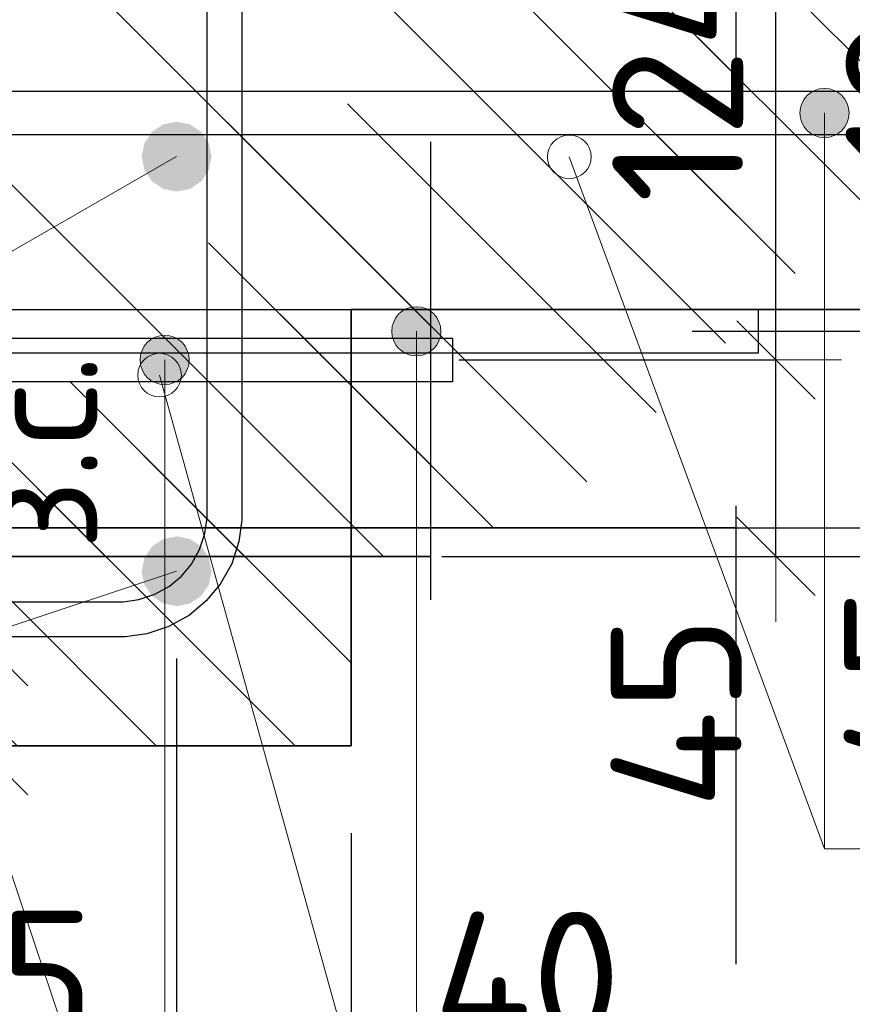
# Model space of a CAD drawing. Header units: metres. Extents: x -38 to 97, y -15 to 21.
# Tile 84 of 184: x 72.469 to 72.66, y 5.304 to 5.529. Entities that reach past the tile are written whole.
import ezdxf

# ---------------------------------------------------------------- set-up
doc = ezdxf.new("R2010")
doc.units = ezdxf.units.M
doc.header["$PDMODE"] = 65
doc.linetypes.add('______4', pattern=[0.135, 0.105, -0.03])
for name, color, linetype, lineweight in [('XR$3$Арм. стержнями нижней зоны', 180, 'Continuous', 35), ('XR$3$Арм.стержн. Арматура края', 96, 'Continuous', 35), ('XR$3$Арм.стержн. Хомут', 240, 'Continuous', 35), ('XR$3$Арм.стержн.горизонт. 1', 180, 'Continuous', 35), ('XR$3$Размерная линия (1)', 7, 'Continuous', 13), ('XR$3$Размерная линия_ общее', 7, 'Continuous', 13), ('XR$4$Арм. стержнями нижней зоны', 180, 'Continuous', 35), ('XR$4$Арм.стержн. Арматура края', 96, 'Continuous', 35), ('XR$4$ВК__отв в полу 1-2 эт', 220, 'Continuous', 25), ('XR$4$Размерная линия (1)', 7, 'Continuous', 13), ('XR$4$Размерная линия_ общее', 7, 'Continuous', 13), ('XR$6$Арм. стержнями нижней зоны', 180, 'Continuous', 35), ('XR$6$Арм.стержн. Арматура края', 96, 'Continuous', 35), ('XR$6$Размерная линия (1)', 7, 'Continuous', 13), ('XR$6$Размерная линия_ общее', 7, 'Continuous', 13)]:
    doc.layers.add(name, color=color, linetype=linetype, lineweight=lineweight)
doc.styles.add('ISOCPEUR', font='txt')
doc.dimstyles.new('DIMSTYLE_11', dxfattribs={"dimtxt": 0.033, "dimasz": 0.0375, "dimexe": 0, "dimexo": 0, "dimgap": 0.0165, "dimtad": 2, "dimdec": 0, "dimlfac": 1000, "dimrnd": 1, "dimzin": 12, "dimdsep": 46, "dimtxsty": 'ISOCPEUR', "dimblk1": 'ALL_ML_STRICH', "dimblk2": 'ALL_ML_STRICH', "dimsah": 1, "dimcen": 0, "dimclrd": 7, "dimclre": 256, "dimclrt": 7, "dimadec": 0, "dimazin": 0, "dimtfac": 1, "dimtdec": 0, "dimtix": 1, "dimtmove": 2, "dimatfit": 3, "dimfxl": 0, "dimtvp": 1.2, "dimtzin": 0, "dimlwd": 0, "dimlwe": -3, "dimarcsym": 0})
doc.dimstyles.new('DIMSTYLE_12', dxfattribs={"dimtxt": 0.03, "dimasz": 0.03, "dimexe": 0, "dimexo": 0, "dimgap": 0.015, "dimtad": 2, "dimdec": 0, "dimlfac": 1000, "dimrnd": 1, "dimzin": 12, "dimdsep": 46, "dimtxsty": 'ISOCPEUR', "dimblk1": 'ALL_ML_STRICH', "dimblk2": 'ALL_ML_STRICH', "dimsah": 1, "dimcen": 0, "dimclrd": 7, "dimclre": 256, "dimclrt": 7, "dimadec": 0, "dimazin": 0, "dimtfac": 1, "dimtdec": 0, "dimtix": 1, "dimtmove": 2, "dimatfit": 3, "dimfxl": 0, "dimtzin": 0, "dimlwd": 0, "dimlwe": -3, "dimarcsym": 0})
doc.dimstyles.new('DIMSTYLE_14', dxfattribs={"dimtxt": 0.03, "dimasz": 0.03, "dimexe": 0, "dimexo": 0, "dimgap": 0.015, "dimtad": 2, "dimdec": 0, "dimlfac": 1000, "dimrnd": 1, "dimzin": 12, "dimdsep": 46, "dimtxsty": 'ISOCPEUR', "dimblk1": 'ALL_ML_STRICH', "dimblk2": 'ALL_ML_STRICH', "dimsah": 1, "dimcen": 0, "dimclrd": 7, "dimclre": 256, "dimclrt": 7, "dimadec": 0, "dimazin": 0, "dimtfac": 1, "dimtdec": 0, "dimtix": 1, "dimtmove": 2, "dimatfit": 3, "dimfxl": 0, "dimtvp": 1.2, "dimtzin": 0, "dimlwd": 0, "dimlwe": -3, "dimarcsym": 0})
doc.dimstyles.new('DIMSTYLE_8', dxfattribs={"dimtxt": 0.033, "dimasz": 0.0375, "dimexe": 0, "dimexo": 0, "dimgap": 0.0165, "dimtad": 2, "dimdec": 0, "dimlfac": 1000, "dimrnd": 1, "dimzin": 12, "dimdsep": 46, "dimtxsty": 'ISOCPEUR', "dimblk1": 'ALL_ML_STRICH', "dimblk2": 'ALL_ML_STRICH', "dimsah": 1, "dimcen": 0, "dimclrd": 7, "dimclre": 256, "dimclrt": 7, "dimadec": 0, "dimazin": 0, "dimtfac": 1, "dimtdec": 0, "dimtix": 1, "dimtmove": 2, "dimatfit": 3, "dimfxl": 0, "dimtzin": 0, "dimlwd": 0, "dimlwe": -3, "dimarcsym": 0})
pattern_1 = [(135, (0, 0), (-0.031819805, -0.031819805), [0.4, -0.05, 0, -0.05]), (135, (-0.01591, -0.01591), (-0.031819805, -0.031819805), [0.8, -0.1, 0.1, -0.1])]

# ---------------------------------------------------------------- blocks, each defined once
blk = doc.blocks.new('ALL_ML_STRICH')
at = {"color": 0, "linetype": 'ByBlock', "lineweight": -2}
for p, q in [((0, -0.5), (0, 0.5)), ((-0.3, -0.3), (0.3, 0.3)), ((-1, 0), (0.5, 0))]:
    blk.add_line(p, q, dxfattribs=at)
blk = doc.blocks.new('*D78')
at = {"layer": 'DEFPOINTS', "color": 7, "linetype": 'Continuous', "lineweight": 13, "transparency": 33554687}
for p in [(72.29474, 5.36307), (72.5447, 5.36307), (72.29474, 5.22283)]:
    blk.add_point(p, dxfattribs=at)
at = {"layer": 'XR$3$Размерная линия (1)', "color": 9, "linetype": 'Continuous', "lineweight": -2, "true_color": 0xc7c7c7, "transparency": 33554687}
for p, q in [((72.29474, 5.34307), (72.29474, 5.22283)), ((72.5447, 5.34307), (72.5447, 5.22283))]:
    blk.add_line(p, q, dxfattribs=at)
at = {"layer": 'XR$3$Размерная линия (1)', "color": 7, "linetype": 'Continuous', "lineweight": -2, "transparency": 33554687}
blk.add_line((72.29474, 5.22283), (72.5447, 5.22283), dxfattribs=at)
at = {"layer": 'XR$3$Размерная линия (1)', "color": 7, "linetype": 'Continuous', "lineweight": 13, "transparency": 33554687, "xscale": 0.03, "yscale": 0.03, "zscale": 0.03, "rotation": 180}
blk.add_blockref('ALL_ML_STRICH', (72.29474, 5.22283), dxfattribs=at)
at = {"layer": 'XR$3$Размерная линия (1)', "color": 7, "linetype": 'Continuous', "lineweight": 13, "transparency": 33554687, "xscale": 0.03, "yscale": 0.03, "zscale": 0.03}
blk.add_blockref('ALL_ML_STRICH', (72.5447, 5.22283), dxfattribs=at)
at = {"layer": 'XR$3$Размерная линия (1)', "color": 7, "linetype": 'Continuous', "lineweight": 13, "transparency": 33554687, "insert": (72.42122, 5.24533), "char_height": 0.03, "width": 0.09, "attachment_point": 5, "style": 'ISOCPEUR'}
blk.add_mtext('\\A1;{250}', dxfattribs=at)
blk = doc.blocks.new('*D84')
at = {"layer": 'DEFPOINTS', "color": 7, "linetype": 'Continuous', "lineweight": 13, "transparency": 33554687}
for p in [(72.41966, 5.40307), (72.50474, 5.40307), (72.41966, 5.28783)]:
    blk.add_point(p, dxfattribs=at)
at = {"layer": 'XR$3$Размерная линия (1)', "color": 9, "linetype": 'Continuous', "lineweight": -2, "true_color": 0xc7c7c7, "transparency": 33554687}
for p, q in [((72.41966, 5.38307), (72.41966, 5.28783)), ((72.50474, 5.38307), (72.50474, 5.28783))]:
    blk.add_line(p, q, dxfattribs=at)
at = {"layer": 'XR$3$Размерная линия (1)', "color": 7, "linetype": 'Continuous', "lineweight": -2, "transparency": 33554687}
blk.add_line((72.41966, 5.28783), (72.50474, 5.28783), dxfattribs=at)
at = {"layer": 'XR$3$Размерная линия (1)', "color": 7, "linetype": 'Continuous', "lineweight": 13, "transparency": 33554687, "xscale": 0.03, "yscale": 0.03, "zscale": 0.03, "rotation": 180}
blk.add_blockref('ALL_ML_STRICH', (72.41966, 5.28783), dxfattribs=at)
at = {"layer": 'XR$3$Размерная линия (1)', "color": 7, "linetype": 'Continuous', "lineweight": 13, "transparency": 33554687, "xscale": 0.03, "yscale": 0.03, "zscale": 0.03}
blk.add_blockref('ALL_ML_STRICH', (72.50474, 5.28783), dxfattribs=at)
at = {"layer": 'XR$3$Размерная линия (1)', "color": 7, "linetype": 'Continuous', "lineweight": 13, "transparency": 33554687, "insert": (72.4637, 5.31033), "char_height": 0.03, "width": 0.06, "attachment_point": 5, "style": 'ISOCPEUR'}
blk.add_mtext('\\A1;{85}', dxfattribs=at)
blk = doc.blocks.new('*D85')
at = {"layer": 'DEFPOINTS', "color": 7, "linetype": 'Continuous', "lineweight": 13, "transparency": 33554687}
for p in [(72.50474, 5.40307), (72.5447, 5.36307), (72.50474, 5.28783)]:
    blk.add_point(p, dxfattribs=at)
at = {"layer": 'XR$3$Размерная линия (1)', "color": 9, "linetype": 'Continuous', "lineweight": -2, "true_color": 0xc7c7c7, "transparency": 33554687}
for p, q in [((72.50474, 5.38307), (72.50474, 5.28783)), ((72.5447, 5.34307), (72.5447, 5.28783))]:
    blk.add_line(p, q, dxfattribs=at)
at = {"layer": 'XR$3$Размерная линия (1)', "color": 7, "linetype": 'Continuous', "lineweight": -2, "transparency": 33554687}
blk.add_line((72.50474, 5.28783), (72.5447, 5.28783), dxfattribs=at)
at = {"layer": 'XR$3$Размерная линия (1)', "color": 7, "linetype": 'Continuous', "lineweight": 13, "transparency": 33554687, "xscale": 0.03, "yscale": 0.03, "zscale": 0.03, "rotation": 180}
blk.add_blockref('ALL_ML_STRICH', (72.50474, 5.28783), dxfattribs=at)
at = {"layer": 'XR$3$Размерная линия (1)', "color": 7, "linetype": 'Continuous', "lineweight": 13, "transparency": 33554687, "xscale": 0.03, "yscale": 0.03, "zscale": 0.03}
blk.add_blockref('ALL_ML_STRICH', (72.5447, 5.28783), dxfattribs=at)
at = {"layer": 'XR$3$Размерная линия (1)', "color": 7, "linetype": 'Continuous', "lineweight": 13, "transparency": 33554687, "insert": (72.58504, 5.31003), "char_height": 0.03, "width": 0.06, "attachment_point": 5, "style": 'ISOCPEUR'}
blk.add_mtext('\\A1;{40}', dxfattribs=at)
blk = doc.blocks.new('*D92')
at = {"layer": 'DEFPOINTS', "color": 7, "linetype": 'Continuous', "lineweight": 13, "transparency": 33554687}
for p in [(72.41944, 5.38807), (72.42444, 5.36307), (72.45943, 5.36307)]:
    blk.add_point(p, dxfattribs=at)
at = {"layer": 'XR$3$Размерная линия_ общее', "color": 253, "linetype": 'Continuous', "lineweight": -2, "true_color": 0xa0a0a0, "transparency": 33554687}
for p, q in [((72.43944, 5.38807), (72.45943, 5.38807)), ((72.44444, 5.36307), (72.45943, 5.36307))]:
    blk.add_line(p, q, dxfattribs=at)
at = {"layer": 'XR$3$Размерная линия_ общее', "color": 7, "linetype": 'Continuous', "lineweight": -2, "transparency": 33554687}
blk.add_line((72.45943, 5.36307), (72.45943, 5.38807), dxfattribs=at)
at = {"layer": 'XR$3$Размерная линия_ общее', "color": 7, "linetype": 'Continuous', "lineweight": 13, "transparency": 33554687, "xscale": 0.0375, "yscale": 0.0375, "zscale": 0.0375}
for p, rotation in [((72.45943, 5.38807), 90), ((72.45943, 5.36307), 270)]:
    blk.add_blockref('ALL_ML_STRICH', p, dxfattribs=dict(at, rotation=rotation))
at = {"layer": 'XR$3$Размерная линия_ общее', "color": 7, "linetype": 'Continuous', "lineweight": 13, "transparency": 33554687, "insert": (72.45964, 5.40784), "char_height": 0.027, "width": 0.00135, "attachment_point": 1, "rotation": 90, "line_spacing_factor": 0.60241, "style": 'ISOCPEUR'}
blk.add_mtext('з.с.', dxfattribs=at)
at = {"layer": 'XR$3$Размерная линия_ общее', "color": 7, "linetype": 'Continuous', "lineweight": 13, "transparency": 33554687, "insert": (72.43543, 5.43479), "char_height": 0.033, "width": 0.066, "attachment_point": 5, "rotation": 90, "style": 'ISOCPEUR'}
blk.add_mtext('\\A1;{25}', dxfattribs=at)
blk = doc.blocks.new('*D347')
at = {"layer": 'DEFPOINTS', "color": 7, "linetype": 'Continuous', "lineweight": 13, "transparency": 33554687}
for p in [(72.41082, 5.35305), (72.45078, 5.31305), (72.41082, 5.23782)]:
    blk.add_point(p, dxfattribs=at)
at = {"layer": 'XR$4$Размерная линия (1)', "color": 9, "linetype": 'Continuous', "lineweight": -2, "true_color": 0xc7c7c7, "transparency": 33554687}
for p, q in [((72.41082, 5.33305), (72.41082, 5.23782)), ((72.45078, 5.29305), (72.45078, 5.23782))]:
    blk.add_line(p, q, dxfattribs=at)
at = {"layer": 'XR$4$Размерная линия (1)', "color": 7, "linetype": 'Continuous', "lineweight": -2, "transparency": 33554687}
blk.add_line((72.41082, 5.23782), (72.45078, 5.23782), dxfattribs=at)
at = {"layer": 'XR$4$Размерная линия (1)', "color": 7, "linetype": 'Continuous', "lineweight": 13, "transparency": 33554687, "xscale": 0.03, "yscale": 0.03, "zscale": 0.03, "rotation": 180}
blk.add_blockref('ALL_ML_STRICH', (72.41082, 5.23782), dxfattribs=at)
at = {"layer": 'XR$4$Размерная линия (1)', "color": 7, "linetype": 'Continuous', "lineweight": 13, "transparency": 33554687, "xscale": 0.03, "yscale": 0.03, "zscale": 0.03}
blk.add_blockref('ALL_ML_STRICH', (72.45078, 5.23782), dxfattribs=at)
at = {"layer": 'XR$4$Размерная линия (1)', "color": 7, "linetype": 'Continuous', "lineweight": 13, "transparency": 33554687, "insert": (72.49112, 5.26002), "char_height": 0.03, "width": 0.06, "attachment_point": 5, "style": 'ISOCPEUR'}
blk.add_mtext('\\A1;{40}', dxfattribs=at)
blk = doc.blocks.new('*D499')
at = {"layer": 'DEFPOINTS', "color": 7, "linetype": 'Continuous', "lineweight": 13, "transparency": 33554687}
for p in [(72.59895, 5.61305), (72.59895, 5.41305), (72.7705, 5.41305)]:
    blk.add_point(p, dxfattribs=at)
at = {"layer": 'XR$4$Размерная линия_ общее', "color": 253, "linetype": 'Continuous', "lineweight": -2, "true_color": 0xa0a0a0, "transparency": 33554687}
for p, q in [((72.61895, 5.61305), (72.7705, 5.61305)), ((72.61895, 5.41305), (72.7705, 5.41305))]:
    blk.add_line(p, q, dxfattribs=at)
at = {"layer": 'XR$4$Размерная линия_ общее', "color": 7, "linetype": 'Continuous', "lineweight": -2, "transparency": 33554687}
blk.add_line((72.7705, 5.41305), (72.7705, 5.61305), dxfattribs=at)
at = {"layer": 'XR$4$Размерная линия_ общее', "color": 7, "linetype": 'Continuous', "lineweight": 13, "transparency": 33554687, "xscale": 0.0375, "yscale": 0.0375, "zscale": 0.0375}
for p, rotation in [((72.7705, 5.61305), 90), ((72.7705, 5.41305), 270)]:
    blk.add_blockref('ALL_ML_STRICH', p, dxfattribs=dict(at, rotation=rotation))
at = {"layer": 'XR$4$Размерная линия_ общее', "color": 7, "linetype": 'Continuous', "lineweight": 13, "transparency": 33554687, "insert": (72.7465, 5.5147), "char_height": 0.033, "width": 0.099, "attachment_point": 5, "rotation": 90, "style": 'ISOCPEUR'}
blk.add_mtext('\\A1;{200}', dxfattribs=at)
blk = doc.blocks.new('*D501')
at = {"layer": 'DEFPOINTS', "color": 7, "linetype": 'Continuous', "lineweight": 13, "transparency": 33554687}
for p in [(72.60284, 5.45805), (72.61569, 5.41305), (72.6955, 5.41305)]:
    blk.add_point(p, dxfattribs=at)
at = {"layer": 'XR$4$Размерная линия (1)', "color": 9, "linetype": 'Continuous', "lineweight": -2, "true_color": 0xc7c7c7, "transparency": 33554687}
for p, q in [((72.62284, 5.45805), (72.6955, 5.45805)), ((72.63569, 5.41305), (72.6955, 5.41305))]:
    blk.add_line(p, q, dxfattribs=at)
at = {"layer": 'XR$4$Размерная линия (1)', "color": 7, "linetype": 'Continuous', "lineweight": -2, "transparency": 33554687}
blk.add_line((72.6955, 5.41305), (72.6955, 5.45805), dxfattribs=at)
at = {"layer": 'XR$4$Размерная линия (1)', "color": 7, "linetype": 'Continuous', "lineweight": 13, "transparency": 33554687, "xscale": 0.03, "yscale": 0.03, "zscale": 0.03}
for p, rotation in [((72.6955, 5.45805), 90), ((72.6955, 5.41305), 270)]:
    blk.add_blockref('ALL_ML_STRICH', p, dxfattribs=dict(at, rotation=rotation))
at = {"layer": 'XR$4$Размерная линия (1)', "color": 7, "linetype": 'Continuous', "lineweight": 13, "transparency": 33554687, "insert": (72.67264, 5.37731), "char_height": 0.03, "width": 0.06, "attachment_point": 5, "rotation": 90, "style": 'ISOCPEUR'}
blk.add_mtext('\\A1;{45}', dxfattribs=at)
blk = doc.blocks.new('*D502')
at = {"layer": 'DEFPOINTS', "color": 7, "linetype": 'Continuous', "lineweight": 13, "transparency": 33554687}
for p in [(72.60986, 5.58205), (72.60284, 5.45805), (72.6955, 5.45805)]:
    blk.add_point(p, dxfattribs=at)
at = {"layer": 'XR$4$Размерная линия (1)', "color": 9, "linetype": 'Continuous', "lineweight": -2, "true_color": 0xc7c7c7, "transparency": 33554687}
for p, q in [((72.62986, 5.58205), (72.6955, 5.58205)), ((72.62284, 5.45805), (72.6955, 5.45805))]:
    blk.add_line(p, q, dxfattribs=at)
at = {"layer": 'XR$4$Размерная линия (1)', "color": 7, "linetype": 'Continuous', "lineweight": -2, "transparency": 33554687}
blk.add_line((72.6955, 5.45805), (72.6955, 5.58205), dxfattribs=at)
at = {"layer": 'XR$4$Размерная линия (1)', "color": 7, "linetype": 'Continuous', "lineweight": 13, "transparency": 33554687, "xscale": 0.03, "yscale": 0.03, "zscale": 0.03}
for p, rotation in [((72.6955, 5.58205), 90), ((72.6955, 5.45805), 270)]:
    blk.add_blockref('ALL_ML_STRICH', p, dxfattribs=dict(at, rotation=rotation))
at = {"layer": 'XR$4$Размерная линия (1)', "color": 7, "linetype": 'Continuous', "lineweight": 13, "transparency": 33554687, "insert": (72.673, 5.52305), "char_height": 0.03, "width": 0.09, "attachment_point": 5, "rotation": 90, "style": 'ISOCPEUR'}
blk.add_mtext('\\A1;{124}', dxfattribs=at)
blk = doc.blocks.new('*D743')
at = {"layer": 'DEFPOINTS', "color": 7, "linetype": 'Continuous', "lineweight": 13, "transparency": 33554687}
for p in [(72.5455, 5.60648), (72.5455, 5.40648), (72.71705, 5.40648)]:
    blk.add_point(p, dxfattribs=at)
at = {"layer": 'XR$6$Размерная линия_ общее', "color": 253, "linetype": 'Continuous', "lineweight": -2, "true_color": 0xa0a0a0, "transparency": 33554687}
for p, q in [((72.5655, 5.60648), (72.71705, 5.60648)), ((72.5655, 5.40648), (72.71705, 5.40648))]:
    blk.add_line(p, q, dxfattribs=at)
at = {"layer": 'XR$6$Размерная линия_ общее', "color": 7, "linetype": 'Continuous', "lineweight": -2, "transparency": 33554687}
blk.add_line((72.71705, 5.40648), (72.71705, 5.60648), dxfattribs=at)
at = {"layer": 'XR$6$Размерная линия_ общее', "color": 7, "linetype": 'Continuous', "lineweight": 13, "transparency": 33554687, "xscale": 0.0375, "yscale": 0.0375, "zscale": 0.0375}
for p, rotation in [((72.71705, 5.60648), 90), ((72.71705, 5.40648), 270)]:
    blk.add_blockref('ALL_ML_STRICH', p, dxfattribs=dict(at, rotation=rotation))
at = {"layer": 'XR$6$Размерная линия_ общее', "color": 7, "linetype": 'Continuous', "lineweight": 13, "transparency": 33554687, "insert": (72.69305, 5.50813), "char_height": 0.033, "width": 0.099, "attachment_point": 5, "rotation": 90, "style": 'ISOCPEUR'}
blk.add_mtext('\\A1;{200}', dxfattribs=at)
blk = doc.blocks.new('*D833')
at = {"layer": 'DEFPOINTS', "color": 7, "linetype": 'Continuous', "lineweight": 13, "transparency": 33554687}
for p in [(72.54939, 5.45148), (72.56224, 5.40648), (72.64205, 5.40648)]:
    blk.add_point(p, dxfattribs=at)
at = {"layer": 'XR$6$Размерная линия (1)', "color": 9, "linetype": 'Continuous', "lineweight": -2, "true_color": 0xc7c7c7, "transparency": 33554687}
for p, q in [((72.56939, 5.45148), (72.64205, 5.45148)), ((72.58224, 5.40648), (72.64205, 5.40648))]:
    blk.add_line(p, q, dxfattribs=at)
at = {"layer": 'XR$6$Размерная линия (1)', "color": 7, "linetype": 'Continuous', "lineweight": -2, "transparency": 33554687}
blk.add_line((72.64205, 5.40648), (72.64205, 5.45148), dxfattribs=at)
at = {"layer": 'XR$6$Размерная линия (1)', "color": 7, "linetype": 'Continuous', "lineweight": 13, "transparency": 33554687, "xscale": 0.03, "yscale": 0.03, "zscale": 0.03}
for p, rotation in [((72.64205, 5.45148), 90), ((72.64205, 5.40648), 270)]:
    blk.add_blockref('ALL_ML_STRICH', p, dxfattribs=dict(at, rotation=rotation))
at = {"layer": 'XR$6$Размерная линия (1)', "color": 7, "linetype": 'Continuous', "lineweight": 13, "transparency": 33554687, "insert": (72.61919, 5.37074), "char_height": 0.03, "width": 0.06, "attachment_point": 5, "rotation": 90, "style": 'ISOCPEUR'}
blk.add_mtext('\\A1;{45}', dxfattribs=at)
blk = doc.blocks.new('*D834')
at = {"layer": 'DEFPOINTS', "color": 7, "linetype": 'Continuous', "lineweight": 13, "transparency": 33554687}
for p in [(72.55599, 5.57548), (72.54939, 5.45148), (72.64205, 5.45148)]:
    blk.add_point(p, dxfattribs=at)
at = {"layer": 'XR$6$Размерная линия (1)', "color": 9, "linetype": 'Continuous', "lineweight": -2, "true_color": 0xc7c7c7, "transparency": 33554687}
for p, q in [((72.57599, 5.57548), (72.64205, 5.57548)), ((72.56939, 5.45148), (72.64205, 5.45148))]:
    blk.add_line(p, q, dxfattribs=at)
at = {"layer": 'XR$6$Размерная линия (1)', "color": 7, "linetype": 'Continuous', "lineweight": -2, "transparency": 33554687}
blk.add_line((72.64205, 5.45148), (72.64205, 5.57548), dxfattribs=at)
at = {"layer": 'XR$6$Размерная линия (1)', "color": 7, "linetype": 'Continuous', "lineweight": 13, "transparency": 33554687, "xscale": 0.03, "yscale": 0.03, "zscale": 0.03}
for p, rotation in [((72.64205, 5.57548), 90), ((72.64205, 5.45148), 270)]:
    blk.add_blockref('ALL_ML_STRICH', p, dxfattribs=dict(at, rotation=rotation))
at = {"layer": 'XR$6$Размерная линия (1)', "color": 7, "linetype": 'Continuous', "lineweight": 13, "transparency": 33554687, "insert": (72.61955, 5.51648), "char_height": 0.03, "width": 0.09, "attachment_point": 5, "rotation": 90, "style": 'ISOCPEUR'}
blk.add_mtext('\\A1;{124}', dxfattribs=at)

msp = doc.modelspace()

# ---------------------------------------------------------------- hatches: boundary and pattern name
at = {"linetype": 'Continuous', "lineweight": 25, "transparency": 33554687}
h = msp.add_hatch(dxfattribs=at)
h.set_pattern_fill('__________540', scale=0.015, style=0, pattern_type=2)
h.set_pattern_definition(pattern_1)
h.paths.add_polyline_path([(72.5447, 5.66307), (72.2947, 5.66307), (72.2947, 5.36307), (72.5447, 5.36307)], flags=0)
h = msp.add_hatch(dxfattribs=at)
h.set_pattern_fill('__________540', scale=0.015, style=0, pattern_type=2)
h.set_pattern_definition(pattern_1)
h.paths.add_polyline_path([(72.5447, 5.66307), (72.5447, 5.46307), (72.68855, 5.46307), (72.68855, 5.66307)], flags=0)
at = {"linetype": 'Continuous', "lineweight": 13, "transparency": 33554687}
h = msp.add_hatch(dxfattribs=at)
h.set_pattern_fill('__________540', scale=0.015, style=0, pattern_type=2)
h.set_pattern_definition(pattern_1)
h.paths.add_polyline_path([(72.20078, 5.61305), (72.20078, 5.41305), (72.63295, 5.41305), (72.63295, 5.61305)], flags=0)
h = msp.add_hatch(dxfattribs=at)
h.set_pattern_fill('__________540', scale=0.015, style=0, pattern_type=2)
h.set_pattern_definition(pattern_1)
h.paths.add_polyline_path([(72.38074, 5.60648), (72.38074, 5.40648), (72.56291, 5.40648), (72.56291, 5.60648)], flags=0)
at = {"layer": 'XR$3$Арм. стержнями нижней зоны', "linetype": 'Continuous', "lineweight": 13, "transparency": 33554687}
for points in [[(72.64833, 5.51088), (72.65801, 5.51088), (72.65598, 5.5129)], [(72.64833, 5.51088), (72.65598, 5.5129), (72.65036, 5.5129)], [(72.65036, 5.5129), (72.65598, 5.5129), (72.65317, 5.51369)], [(72.64755, 5.50807), (72.6588, 5.50807), (72.65801, 5.51088)], [(72.64755, 5.50807), (72.65801, 5.51088), (72.64833, 5.51088)], [(72.64833, 5.50525), (72.6588, 5.50807), (72.64755, 5.50807)], [(72.64833, 5.50525), (72.65801, 5.50525), (72.6588, 5.50807)], [(72.65036, 5.50323), (72.65801, 5.50525), (72.64833, 5.50525)], [(72.65036, 5.50323), (72.65598, 5.50323), (72.65801, 5.50525)], [(72.65598, 5.50323), (72.65036, 5.50323), (72.65317, 5.50244)]]:
    msp.add_hatch(color=7, dxfattribs=at).paths.add_polyline_path(points)
at = {"layer": 'XR$3$Арм.стержн.горизонт. 1', "linetype": 'Continuous', "lineweight": 50, "transparency": 33554687}
for points in [[(72.51274, 5.49807), (72.51213, 5.50113), (72.5104, 5.50372), (72.5078, 5.50546), (72.50474, 5.50607), (72.50168, 5.50546), (72.49908, 5.50372), (72.49735, 5.50113), (72.49674, 5.49807), (72.49735, 5.49501), (72.49908, 5.49241), (72.50168, 5.49068), (72.50474, 5.49007), (72.5078, 5.49068), (72.5104, 5.49241), (72.51213, 5.49501)], [(72.51274, 5.40307), (72.51213, 5.40613), (72.5104, 5.40872), (72.5078, 5.41046), (72.50474, 5.41107), (72.50168, 5.41046), (72.49908, 5.40872), (72.49735, 5.40613), (72.49674, 5.40307), (72.49735, 5.40001), (72.49908, 5.39741), (72.50168, 5.39568), (72.50474, 5.39507), (72.5078, 5.39568), (72.5104, 5.39741), (72.51213, 5.40001)]]:
    msp.add_hatch(color=7, dxfattribs=at).paths.add_polyline_path(points)
at = {"layer": 'XR$4$Арм. стержнями нижней зоны', "linetype": 'Continuous', "lineweight": 13, "transparency": 33554687}
for points in [[(72.55482, 5.46087), (72.5645, 5.46087), (72.56247, 5.46289)], [(72.55482, 5.46087), (72.56247, 5.46289), (72.55685, 5.46289)], [(72.55685, 5.46289), (72.56247, 5.46289), (72.55966, 5.46368)], [(72.55403, 5.45805), (72.56528, 5.45805), (72.5645, 5.46087)], [(72.55403, 5.45805), (72.5645, 5.46087), (72.55482, 5.46087)], [(72.55482, 5.45524), (72.56528, 5.45805), (72.55403, 5.45805)], [(72.55482, 5.45524), (72.5645, 5.45524), (72.56528, 5.45805)], [(72.55685, 5.45322), (72.5645, 5.45524), (72.55482, 5.45524)], [(72.55685, 5.45322), (72.56247, 5.45322), (72.5645, 5.45524)], [(72.56247, 5.45322), (72.55685, 5.45322), (72.55966, 5.45243)]]:
    msp.add_hatch(color=7, dxfattribs=at).paths.add_polyline_path(points)
at = {"layer": 'XR$6$Арм. стержнями нижней зоны', "linetype": 'Continuous', "lineweight": 13, "transparency": 33554687}
for points in [[(72.49716, 5.45429), (72.50684, 5.45429), (72.50481, 5.45632)], [(72.49716, 5.45429), (72.50481, 5.45632), (72.49919, 5.45632)], [(72.49919, 5.45632), (72.50481, 5.45632), (72.502, 5.45711)], [(72.49637, 5.45148), (72.50762, 5.45148), (72.50684, 5.45429)], [(72.49637, 5.45148), (72.50684, 5.45429), (72.49716, 5.45429)], [(72.49716, 5.44867), (72.50762, 5.45148), (72.49637, 5.45148)], [(72.49716, 5.44867), (72.50684, 5.44867), (72.50762, 5.45148)], [(72.49919, 5.44664), (72.50684, 5.44867), (72.49716, 5.44867)], [(72.49919, 5.44664), (72.50481, 5.44664), (72.50684, 5.44867)], [(72.50481, 5.44664), (72.49919, 5.44664), (72.502, 5.44586)]]:
    msp.add_hatch(color=7, dxfattribs=at).paths.add_polyline_path(points)

# ---------------------------------------------------------------- linework, layer by layer
at = {"color": 7, "linetype": '______4', "lineweight": 25, "transparency": 33554687}
for p, q in [((72.63295, 5.31305), (72.63295, 5.71305)), ((72.56291, 5.70648), (72.56291, 5.30648))]:
    msp.add_line(p, q, dxfattribs=at)
at = {"color": 7, "linetype": 'Continuous', "lineweight": 13, "transparency": 33554687}
for p, q in [((72.5947, 5.49802), (72.65317, 5.33949)), ((72.43078, 5.44143), (72.50111, 5.23144))]:
    msp.add_line(p, q, dxfattribs=at)
at = {"color": 7, "linetype": 'Continuous', "lineweight": 35, "transparency": 33554687}
for p, q in [((72.5447, 5.46307), (72.68855, 5.46307)), ((72.5447, 5.36307), (72.5447, 5.46307)), ((72.45078, 5.41305), (72.63295, 5.41305)), ((72.38074, 5.40648), (72.56291, 5.40648)), ((72.2947, 5.36307), (72.5447, 5.36307))]:
    msp.add_line(p, q, dxfattribs=at)
at = {"color": 7, "linetype": 'Continuous', "lineweight": 13, "transparency": 33554687}
for centre in [(72.5947, 5.49802), (72.50082, 5.448)]:
    msp.add_circle(centre, 0.005, dxfattribs=at)
at = {"layer": 'XR$3$Арм. стержнями нижней зоны', "color": 7, "linetype": 'Continuous', "lineweight": 13, "transparency": 33554687}
for p, q in [((72.65317, 5.51369), (72.65317, 5.51369)), ((72.64755, 5.50807), (72.64755, 5.50807)), ((72.65317, 5.33949), (72.65317, 5.50807)), ((72.6588, 5.50807), (72.6588, 5.50807)), ((72.65317, 5.50244), (72.65317, 5.50244)), ((72.65317, 5.33949), (72.87917, 5.33949))]:
    msp.add_line(p, q, dxfattribs=at)
at = {"layer": 'XR$3$Арм. стержнями нижней зоны', "color": 4, "linetype": 'Continuous', "lineweight": 25, "transparency": 33554687}
msp.add_lwpolyline([(72.3197, 5.51307), (72.69355, 5.51307), (72.69355, 5.50307), (72.3197, 5.50307), (72.3197, 5.51307)], dxfattribs=at)
at = {"layer": 'XR$3$Арм. стержнями нижней зоны', "color": 7, "linetype": 'Continuous', "lineweight": 13, "transparency": 33554687}
msp.add_circle((72.65317, 5.50807), 0.00563, dxfattribs=at)
at = {"layer": 'XR$3$Арм.стержн. Арматура края', "color": 4, "linetype": 'Continuous', "lineweight": 25, "transparency": 33554687}
msp.add_lwpolyline([(72.35368, 5.51307), (72.69355, 5.51307), (72.69355, 5.50307), (72.35299, 5.50307)], dxfattribs=at)
at = {"layer": 'XR$3$Арм.стержн. Хомут', "color": 40, "linetype": 'Continuous', "lineweight": 25, "transparency": 33554687}
for points in [[(72.34634, 5.63407), (72.49303, 5.63407), (72.49791, 5.63339), (72.50299, 5.63171), (72.50766, 5.62909), (72.51151, 5.62588), (72.51473, 5.62203), (72.51735, 5.61735), (72.51902, 5.61227), (72.5197, 5.60739), (72.5197, 5.41474), (72.51902, 5.40986), (72.51735, 5.40478), (72.51473, 5.40011), (72.51151, 5.39626), (72.50766, 5.39304), (72.50299, 5.39042), (72.49791, 5.38875), (72.49303, 5.38807), (72.34634, 5.38807)], [(72.34634, 5.63407), (72.49303, 5.63407), (72.49791, 5.63339), (72.50299, 5.63171), (72.50766, 5.62909), (72.51151, 5.62588), (72.51473, 5.62203), (72.51735, 5.61735), (72.51902, 5.61227), (72.5197, 5.60739), (72.5197, 5.41474), (72.51902, 5.40986), (72.51735, 5.40478), (72.51473, 5.40011), (72.51151, 5.39626), (72.50766, 5.39304), (72.50299, 5.39042), (72.49791, 5.38875), (72.49303, 5.38807), (72.34634, 5.38807)], [(72.34634, 5.63407), (72.49303, 5.63407), (72.49791, 5.63339), (72.50299, 5.63171), (72.50766, 5.62909), (72.51151, 5.62588), (72.51473, 5.62203), (72.51735, 5.61735), (72.51902, 5.61227), (72.5197, 5.60739), (72.5197, 5.41474), (72.51902, 5.40986), (72.51735, 5.40478), (72.51473, 5.40011), (72.51151, 5.39626), (72.50766, 5.39304), (72.50299, 5.39042), (72.49791, 5.38875), (72.49303, 5.38807), (72.34634, 5.38807)], [(72.3469, 5.39607), (72.49247, 5.39607), (72.49609, 5.39657), (72.49975, 5.39778), (72.5031, 5.39966), (72.50583, 5.40194), (72.50811, 5.40467), (72.50999, 5.40802), (72.5112, 5.41168), (72.5117, 5.4153), (72.5117, 5.60684), (72.5112, 5.61045), (72.50999, 5.61411), (72.50811, 5.61747), (72.50583, 5.6202), (72.5031, 5.62248), (72.49975, 5.62436), (72.49609, 5.62556), (72.49247, 5.62607), (72.3469, 5.62607)], [(72.3469, 5.39607), (72.49247, 5.39607), (72.49609, 5.39657), (72.49975, 5.39778), (72.5031, 5.39966), (72.50583, 5.40194), (72.50811, 5.40467), (72.50999, 5.40802), (72.5112, 5.41168), (72.5117, 5.4153), (72.5117, 5.60684), (72.5112, 5.61045), (72.50999, 5.61411), (72.50811, 5.61747), (72.50583, 5.6202), (72.5031, 5.62248), (72.49975, 5.62436), (72.49609, 5.62556), (72.49247, 5.62607), (72.3469, 5.62607)], [(72.3469, 5.39607), (72.49247, 5.39607), (72.49609, 5.39657), (72.49975, 5.39778), (72.5031, 5.39966), (72.50583, 5.40194), (72.50811, 5.40467), (72.50999, 5.40802), (72.5112, 5.41168), (72.5117, 5.4153), (72.5117, 5.60684), (72.5112, 5.61045), (72.50999, 5.61411), (72.50811, 5.61747), (72.50583, 5.6202), (72.5031, 5.62248), (72.49975, 5.62436), (72.49609, 5.62556), (72.49247, 5.62607), (72.3469, 5.62607)]]:
    msp.add_lwpolyline(points, dxfattribs=at)
at = {"layer": 'XR$3$Арм.стержн.горизонт. 1', "color": 7, "linetype": 'Continuous', "lineweight": 13, "transparency": 33554687}
for q in [(72.50474, 5.49807), (72.50474, 5.40307)]:
    msp.add_line((72.11391, 5.27357), q, dxfattribs=at)
at = {"layer": 'XR$4$Арм. стержнями нижней зоны', "color": 7, "linetype": 'Continuous', "lineweight": 13, "transparency": 33554687}
for p, q in [((72.55966, 5.46368), (72.55966, 5.46368)), ((72.55403, 5.45805), (72.55403, 5.45805)), ((72.55966, 5.23354), (72.55966, 5.45805)), ((72.56528, 5.45805), (72.56528, 5.45805)), ((72.55966, 5.45243), (72.55966, 5.45243))]:
    msp.add_line(p, q, dxfattribs=at)
at = {"layer": 'XR$4$Арм. стержнями нижней зоны', "color": 4, "linetype": 'Continuous', "lineweight": 25, "transparency": 33554687}
msp.add_lwpolyline([(72.22578, 5.46305), (72.63795, 5.46305), (72.63795, 5.45305), (72.22578, 5.45305), (72.22578, 5.46305)], dxfattribs=at)
at = {"layer": 'XR$4$Арм. стержнями нижней зоны', "color": 7, "linetype": 'Continuous', "lineweight": 13, "transparency": 33554687}
msp.add_circle((72.55966, 5.45805), 0.00563, dxfattribs=at)
at = {"layer": 'XR$4$Арм.стержн. Арматура края', "color": 4, "linetype": 'Continuous', "lineweight": 25, "transparency": 33554687}
for points in [[(72.25504, 5.46305), (72.63795, 5.46305), (72.63795, 5.45305)], [(72.63795, 5.45305), (72.25434, 5.45305)]]:
    msp.add_lwpolyline(points, dxfattribs=at)
at = {"layer": 'XR$4$ВК__отв в полу 1-2 эт', "color": 7, "linetype": 'Continuous', "lineweight": 13, "transparency": 33554687}
msp.add_line((72.50082, 5.448), (72.56028, 5.23407), dxfattribs=at)
at = {"layer": 'XR$6$Арм. стержнями нижней зоны', "color": 7, "linetype": 'Continuous', "lineweight": 13, "transparency": 33554687}
for p, q in [((72.502, 5.45711), (72.502, 5.45711)), ((72.49637, 5.45148), (72.49637, 5.45148)), ((72.502, 5.2316), (72.502, 5.45148)), ((72.50762, 5.45148), (72.50762, 5.45148)), ((72.502, 5.44586), (72.502, 5.44586))]:
    msp.add_line(p, q, dxfattribs=at)
at = {"layer": 'XR$6$Арм. стержнями нижней зоны', "color": 4, "linetype": 'Continuous', "lineweight": 25, "transparency": 33554687}
msp.add_lwpolyline([(72.15574, 5.45648), (72.56791, 5.45648), (72.56791, 5.44648), (72.15574, 5.44648), (72.15574, 5.45648)], dxfattribs=at)
at = {"layer": 'XR$6$Арм. стержнями нижней зоны', "color": 7, "linetype": 'Continuous', "lineweight": 13, "transparency": 33554687}
msp.add_circle((72.502, 5.45148), 0.00563, dxfattribs=at)
at = {"layer": 'XR$6$Арм.стержн. Арматура края', "color": 4, "linetype": 'Continuous', "lineweight": 25, "transparency": 33554687}
for points in [[(72.185, 5.45648), (72.56791, 5.45648), (72.56791, 5.44648)], [(72.56791, 5.44648), (72.1843, 5.44648)]]:
    msp.add_lwpolyline(points, dxfattribs=at)

# ---------------------------------------------------------------- dimensions: what is measured, and where the dimension line sits
at = {"layer": 'XR$3$Размерная линия (1)', "color": 7, "linetype": 'Continuous', "lineweight": 13, "transparency": 33554687}
for base, p1, p2, dimstyle, picture, middle in [((72.50474, 5.28783), (72.41966, 5.38307), (72.50474, 5.38307), 'DIMSTYLE_12', '*D84', (72.4637, 5.31033)), ((72.5447, 5.28783), (72.50474, 5.38307), (72.5447, 5.34307), 'DIMSTYLE_14', '*D85', (72.58504, 5.31003)), ((72.5447, 5.22283), (72.29474, 5.34307), (72.5447, 5.34307), 'DIMSTYLE_12', '*D78', (72.42122, 5.24533))]:
    dim = msp.add_linear_dim(base=base, p1=p1, p2=p2, dimstyle=dimstyle, override={"dimpost": '<>', "dimclrd": 7, "dimclre": 9, "dimclrt": 7, "dimlwd": 0, "dimlwe": 65533}, dxfattribs=at)
    dim.commit()
    dim.dimension.update_dxf_attribs({"geometry": picture, "text_midpoint": middle, "dimtype": 160})
at = {"layer": 'XR$3$Размерная линия_ общее', "color": 7, "linetype": 'Continuous', "lineweight": 13, "transparency": 33554687}
dim = msp.add_linear_dim(base=(72.45943, 5.38807), p1=(72.44444, 5.36307), p2=(72.43944, 5.38807), angle=90, text='<>\\Xз.с.', dimstyle='DIMSTYLE_11', override={"dimpost": '<>', "dimclrd": 7, "dimclre": 253, "dimclrt": 7, "dimlwd": 0, "dimlwe": 65533}, dxfattribs=at)
dim.commit()
dim.dimension.update_dxf_attribs({"geometry": '*D92', "text_midpoint": (72.43543, 5.43479), "dimtype": 160})
at = {"layer": 'XR$4$Размерная линия (1)', "color": 7, "linetype": 'Continuous', "lineweight": 13, "transparency": 33554687}
for base, p1, p2, dimstyle, picture, middle in [((72.6955, 5.58205), (72.62284, 5.45805), (72.62986, 5.58205), 'DIMSTYLE_12', '*D502', (72.673, 5.52305)), ((72.6955, 5.45805), (72.63569, 5.41305), (72.62284, 5.45805), 'DIMSTYLE_14', '*D501', (72.67264, 5.37731))]:
    dim = msp.add_linear_dim(base=base, p1=p1, p2=p2, angle=90, dimstyle=dimstyle, override={"dimpost": '<>', "dimclrd": 7, "dimclre": 9, "dimclrt": 7, "dimlwd": 0, "dimlwe": 65533}, dxfattribs=at)
    dim.commit()
    dim.dimension.update_dxf_attribs({"geometry": picture, "text_midpoint": middle, "dimtype": 160})
dim = msp.add_linear_dim(base=(72.45078, 5.23782), p1=(72.41082, 5.33305), p2=(72.45078, 5.29305), dimstyle='DIMSTYLE_14', override={"dimpost": '<>', "dimclrd": 7, "dimclre": 9, "dimclrt": 7, "dimlwd": 0, "dimlwe": 65533}, dxfattribs=at)
dim.commit()
dim.dimension.update_dxf_attribs({"geometry": '*D347', "text_midpoint": (72.49112, 5.26002), "dimtype": 160})
at = {"layer": 'XR$4$Размерная линия_ общее', "color": 7, "linetype": 'Continuous', "lineweight": 13, "transparency": 33554687}
dim = msp.add_linear_dim(base=(72.7705, 5.61305), p1=(72.61895, 5.41305), p2=(72.61895, 5.61305), angle=90, dimstyle='DIMSTYLE_8', override={"dimpost": '<>', "dimclrd": 7, "dimclre": 253, "dimclrt": 7, "dimlwd": 0, "dimlwe": 65533}, dxfattribs=at)
dim.commit()
dim.dimension.update_dxf_attribs({"geometry": '*D499', "text_midpoint": (72.7465, 5.5147), "dimtype": 160})
at = {"layer": 'XR$6$Размерная линия (1)', "color": 7, "linetype": 'Continuous', "lineweight": 13, "transparency": 33554687}
for base, p1, p2, dimstyle, picture, middle in [((72.64205, 5.57548), (72.56939, 5.45148), (72.57599, 5.57548), 'DIMSTYLE_12', '*D834', (72.61955, 5.51648)), ((72.64205, 5.45148), (72.58224, 5.40648), (72.56939, 5.45148), 'DIMSTYLE_14', '*D833', (72.61919, 5.37074))]:
    dim = msp.add_linear_dim(base=base, p1=p1, p2=p2, angle=90, dimstyle=dimstyle, override={"dimpost": '<>', "dimclrd": 7, "dimclre": 9, "dimclrt": 7, "dimlwd": 0, "dimlwe": 65533}, dxfattribs=at)
    dim.commit()
    dim.dimension.update_dxf_attribs({"geometry": picture, "text_midpoint": middle, "dimtype": 160})
at = {"layer": 'XR$6$Размерная линия_ общее', "color": 7, "linetype": 'Continuous', "lineweight": 13, "transparency": 33554687}
dim = msp.add_linear_dim(base=(72.71705, 5.60648), p1=(72.5655, 5.40648), p2=(72.5655, 5.60648), angle=90, dimstyle='DIMSTYLE_8', override={"dimpost": '<>', "dimclrd": 7, "dimclre": 253, "dimclrt": 7, "dimlwd": 0, "dimlwe": 65533}, dxfattribs=at)
dim.commit()
dim.dimension.update_dxf_attribs({"geometry": '*D743', "text_midpoint": (72.69305, 5.50813), "dimtype": 160})

doc.saveas('drawing.dxf')
